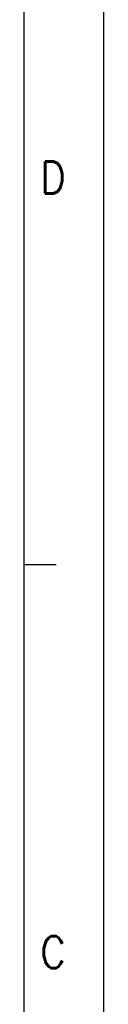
# Model space of a CAD drawing. Header units: inches. Extents: x -235 to 1816, y -109 to 485.
# Tile 12 of 25: x 600 to 605, y 13 to 75. Entities that reach past the tile are written whole.
import ezdxf

# ---------------------------------------------------------------- set-up
doc = ezdxf.new("R2010")
doc.units = ezdxf.units.IN
doc.layers.add('1', color=7, linetype='Continuous')
doc.styles.add('CONVERTER_11', font='txt.shx', dxfattribs={"width": 0.9})

# ---------------------------------------------------------------- blocks, each defined once
blk = doc.blocks.new('Marco_a1', base_point=(184.814, 187.78))
at = {"layer": '1', "color": 2, "linetype": 'Continuous'}
for p, q in [((604.814, -109.22), (604.814, 484.78)), ((601.814, 40.98), (599.814, 40.98))]:
    blk.add_line(p, q, dxfattribs=at)
at = {"layer": '1', "color": 7, "linetype": 'Continuous'}
blk.add_line((599.814, -104.22), (599.814, 479.78), dxfattribs=at)
at = {"layer": '1', "color": 2, "char_height": 2, "attachment_point": 4, "line_spacing_factor": 1.20048, "style": 'CONVERTER_11'}
for s, insert in [('D', (600.814, 65.313)), ('C', (600.814, 16.646))]:
    blk.add_mtext(s, dxfattribs=dict(at, insert=insert))
blk = doc.blocks.new('Top', base_point=(184.814, 187.78))
blk.add_blockref('Marco_a1', (184.814, 187.78))
blk = doc.blocks.new('_dummy_frame__45', base_point=(-235.186, -174.573))
blk.add_blockref('Top', (184.814, 187.78))
blk = doc.blocks.new('_dummy_frame__46', base_point=(-346.5, -309.513))
at = {"layer": '1'}
blk.add_blockref('_dummy_frame__45', (-235.186, -174.573), dxfattribs=at)

msp = doc.modelspace()

# ---------------------------------------------------------------- block references
at = {"layer": '1'}
msp.add_blockref('_dummy_frame__46', (-346.5, -309.513), dxfattribs=at)

doc.saveas('drawing.dxf')
